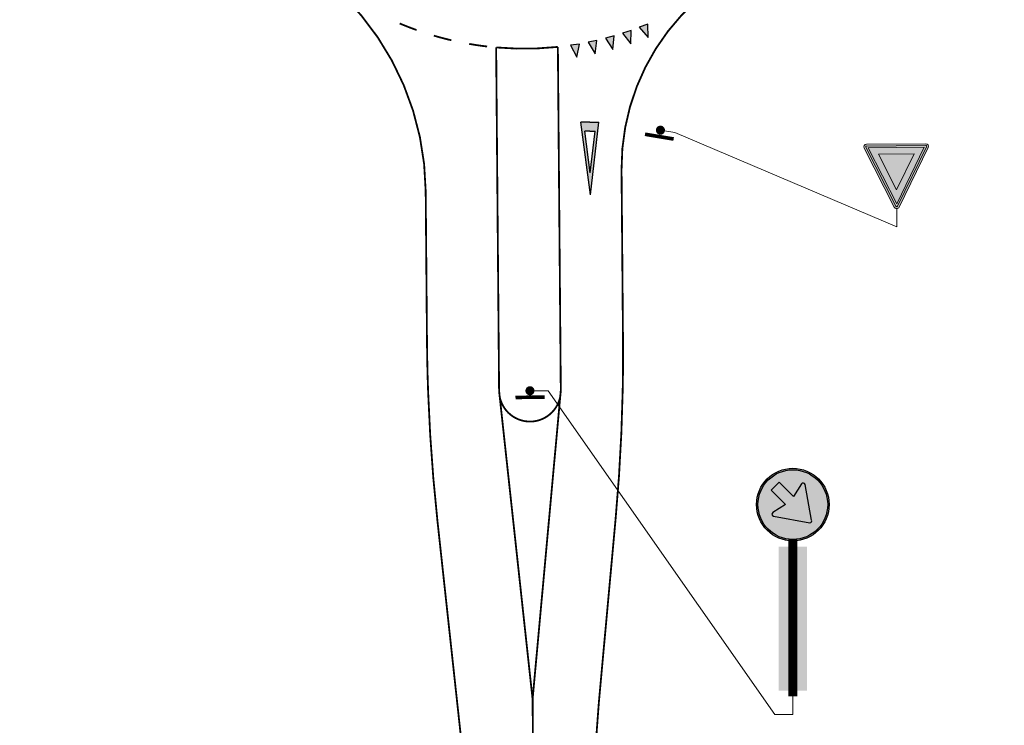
# Model space of a CAD drawing. Header units: metres. Extents: x 232695 to 233536, y 552964 to 554401.
# Tile 18 of 23: x 233404 to 233458, y 554183 to 554222. Entities that reach past the tile are written whole.
import ezdxf

# ---------------------------------------------------------------- set-up
doc = ezdxf.new("R2010")
doc.units = ezdxf.units.M
doc.linetypes.add('VW-1-1_STREEP', pattern=[2, 1, -1])
for name, color, linetype, lineweight, true_color in [('N-WE-VW-MARKERING_DWARS_ROTONDE-G', 7, 'Continuous', 35, 0xffffff), ('N-WE-VW-MARKERING_DWARS_ROTONDE-S', 7, 'Continuous', 25, 0xffffff), ('N-WE-VW-MARKERING_LANGS_STREEP_11_ROTONDE-G', 7, 'VW-1-1_STREEP', 13, 0xffffff), ('N-WE-VW-MARKERING_LANGS_STREEP_DOORGETROKKEN_010_ROTONDE-G', 7, 'Continuous', 13, 0xffffff), ('N-WE-VW-MARKERING_VERKEERSTEKEN-S', 7, 'Continuous', 25, 0xffffff)]:
    doc.layers.add(name, color=color, linetype=linetype, lineweight=lineweight, true_color=true_color)
for name, color, linetype, lineweight in [('N-WE-VW-VERKEERSTEKEN_BORD-AANPIJLING_ROTONDE-T18', 7, 'Continuous', 13), ('N-WE-VW-VERKEERSTEKEN_BORD_ROTONDE-S', 7, 'Continuous', 25), ('N-WE-VW-VERKEERSTEKEN_PAAL_ROTONDE-S', 7, 'Continuous', 25)]:
    doc.layers.add(name, color=color, linetype=linetype, lineweight=lineweight)

# ---------------------------------------------------------------- blocks, each defined once
blk = doc.blocks.new('*U16')
at = {"const_width": 0.2, "flags": 128}
blk.add_lwpolyline([(0.36, 0.804), (0.367, -0.796)], dxfattribs=at)
at = {"const_width": 0.25, "flags": 128}
blk.add_lwpolyline([(0.003, 0.127, 1), (0.004, -0.123, 1)], format="xyb", close=True, dxfattribs=at)
blk = doc.blocks.new('D02r_BB22')
h = blk.add_hatch(color=255)
edge = h.paths.add_edge_path()
edge.add_arc((0, 2.641), 0.5, 0, 360)
edge = h.paths.add_edge_path(flags=17)
edge.add_arc((0, 2.641), 0.48, 0, 360)
at = {"true_color": 0x007dfa}
h = blk.add_hatch(color=150, dxfattribs=at)
edge = h.paths.add_edge_path()
edge.add_arc((0, 2.641), 0.48, 0, 360)
edge = h.paths.add_edge_path(flags=16)
edge.add_arc((0.142, 2.911), 0.0275, 10.4106, 147.4324)
edge.add_line((0.118, 2.926), (0.009, 2.751))
edge.add_line((0.009, 2.751), (-0.188, 2.948))
edge.add_line((-0.188, 2.948), (-0.297, 2.838))
edge.add_line((-0.297, 2.838), (-0.1, 2.641))
edge.add_line((-0.1, 2.641), (-0.275, 2.532))
edge.add_arc((-0.26, 2.509), 0.0276, 121.9964, 259.0182)
edge.add_line((-0.266, 2.482), (0.234, 2.392))
edge.add_arc((0.238, 2.416), 0.0239, 259.8431, 392.4604)
edge.add_line((0.258, 2.429), (0.169, 2.916))
h = blk.add_hatch(color=255)
edge = h.paths.add_edge_path()
edge.add_arc((0.142, 2.911), 0.0275, 10.4106, 147.4324)
edge.add_line((0.118, 2.926), (0.009, 2.751))
edge.add_line((0.009, 2.751), (-0.188, 2.948))
edge.add_line((-0.188, 2.948), (-0.297, 2.838))
edge.add_line((-0.297, 2.838), (-0.1, 2.641))
edge.add_line((-0.1, 2.641), (-0.275, 2.532))
edge.add_arc((-0.26, 2.509), 0.0276, 121.9964, 259.0182)
edge.add_line((-0.266, 2.482), (0.234, 2.392))
edge.add_arc((0.238, 2.416), 0.0239, 259.8431, 392.4604)
edge.add_line((0.258, 2.429), (0.169, 2.916))
at = {"color": 150, "true_color": 0x007dfa}
blk.add_lwpolyline([(0.169, 2.916, 0.681015), (0.118, 2.926), (0.009, 2.751), (-0.188, 2.948), (-0.297, 2.838), (-0.1, 2.641), (-0.275, 2.532, 0.681015), (-0.266, 2.482), (0.234, 2.392, 0.653244), (0.258, 2.429)], format="xyb", close=True, dxfattribs=at)
at = {"color": 251, "const_width": 0.125}
blk.add_lwpolyline([(0, 2.166), (0, 0)], dxfattribs=at)
at = {"color": 150, "true_color": 0x007dfa}
for radius in [0.5, 0.48]:
    blk.add_circle((0, 2.641), radius, dxfattribs=at)
at = {"color": 254}
blk.add_solid([(-0.195, 2.062), (-0.195, 1.989), (0.195, 2.062), (0.195, 1.989)], dxfattribs=at)
at = {"color": 2, "true_color": 0xffff00}
blk.add_solid([(-0.195, 1.989), (0.195, 1.989), (-0.195, 0.079), (0.195, 0.079)], dxfattribs=at)
blk = doc.blocks.new('*U13')
at = {"const_width": 0.2, "flags": 128}
blk.add_lwpolyline([(0.451, 0.757), (0.272, -0.833)], dxfattribs=at)
at = {"const_width": 0.25, "flags": 128}
blk.add_lwpolyline([(0.017, 0.126, 1), (-0.011, -0.122, 1)], format="xyb", close=True, dxfattribs=at)
blk = doc.blocks.new('N-SVW-VERKEERSTEKEN_BORD_B06-SO')
at = {"true_color": 0xff0000}
h = blk.add_hatch(color=1, dxfattribs=at)
h.dxf.hatch_style = 1
h.paths.add_polyline_path([(-3.53, 3.13), (-0.27, -3.4, 0.284079), (0, -3.56), (0, -3.36, -0.284079), (-0.09, -3.31), (-3.35, 3.22, -0.557537), (-3.26, 3.36), (0, 3.36), (0, 3.56), (-3.26, 3.56, 0.557537)])
at = {"true_color": 0xffffff}
h = blk.add_hatch(color=7, dxfattribs=at)
h.dxf.hatch_style = 1
h.paths.add_polyline_path([(-0.09, -3.31, 0.284079), (0, -3.36), (0, -3.04), (-3.1, 3.16), (0, 3.16), (0, 3.36), (-3.26, 3.36, 0.557537), (-3.35, 3.22)])
at = {"true_color": 0xff0000}
h = blk.add_hatch(color=1, dxfattribs=at)
h.dxf.hatch_style = 1
h.paths.add_polyline_path([(0, 3.36), (3.26, 3.36, -0.557537), (3.35, 3.22), (0.09, -3.31, -0.284079), (0, -3.36), (0, -3.56, 0.284079), (0.27, -3.4), (3.53, 3.13, 0.557537), (3.26, 3.56), (0, 3.56)])
at = {"true_color": 0xffffff}
h = blk.add_hatch(color=7, dxfattribs=at)
h.dxf.hatch_style = 1
h.paths.add_polyline_path([(0, -3.04), (0, -3.36, 0.284079), (0.09, -3.31), (3.35, 3.22, 0.557537), (3.26, 3.36), (0, 3.36), (0, 3.16), (3.1, 3.16)])
at = {"true_color": 0xff0000}
h = blk.add_hatch(color=1, dxfattribs=at)
h.dxf.hatch_style = 1
h.paths.add_polyline_path([(0, -3.04), (0, -1.48), (-1.97, 2.46), (0, 2.46), (0, 3.16), (-3.1, 3.16)], flags=17)
at = {"true_color": 0xffffff}
h = blk.add_hatch(color=7, dxfattribs=at)
h.dxf.hatch_style = 1
h.paths.add_polyline_path([(0, -1.48), (1.97, 2.46), (-1.97, 2.46)])
at = {"true_color": 0xff0000}
h = blk.add_hatch(color=1, dxfattribs=at)
h.dxf.hatch_style = 1
h.paths.add_polyline_path([(0, -3.04), (3.1, 3.16), (0, 3.16), (0, 2.46), (1.97, 2.46), (0, -1.48)], flags=17)
at = {"color": 1, "lineweight": 0, "true_color": 0xff0000}
blk.add_lwpolyline([(-3.53, 3.13), (-0.27, -3.4, 0.618034), (0.27, -3.4), (3.53, 3.13, 0.557537), (3.26, 3.56), (-3.26, 3.56, 0.557537)], format="xyb", close=True, dxfattribs=at)
at = {"color": 7, "lineweight": 0, "true_color": 0xffffff}
blk.add_lwpolyline([(-3.35, 3.22), (-0.09, -3.31, 0.618034), (0.09, -3.31), (3.35, 3.22, 0.557537), (3.26, 3.36), (-3.26, 3.36, 0.557537)], format="xyb", close=True, dxfattribs=at)
for points in [[(-3.1, 3.16), (0, -3.04), (3.1, 3.16)], [(-1.97, 2.46), (0, -1.48), (1.97, 2.46)]]:
    blk.add_lwpolyline(points, close=True, dxfattribs=at)
blk = doc.blocks.new('N-SVW-MARKERING_DWARS_DRIEHOEK_50 70')
blk.add_hatch(color=256).paths.add_polyline_path([(0.5, 0.35), (0, 0.35), (0.25, -0.35)])
at = {"flags": 128}
blk.add_lwpolyline([(0.25, -0.35), (0.5, 0.35), (0, 0.35)], close=True, dxfattribs=at)
blk = doc.blocks.new('*U38')
at = {"layer": 'N-WE-VW-MARKERING_DWARS_ROTONDE-S', "linetype": 'ByBlock', "rotation": 2.392529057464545}
blk.add_blockref('N-SVW-MARKERING_DWARS_DRIEHOEK_50 70', (0.75, 0.017), dxfattribs=at)
blk = doc.blocks.new('*U39')
at = {"layer": 'N-WE-VW-MARKERING_DWARS_ROTONDE-G', "color": 0, "linetype": 'ByBlock', "lineweight": -2, "transparency": 16777216}
for p, rotation in [((233437.191, 554221.173), 18.64198655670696), ((233435.264, 554220.64), 12.27578883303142), ((233436.235, 554220.88), 15.45888769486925), ((233433.29, 554220.324), 5.909591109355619), ((233434.282, 554220.455), 9.092689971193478)]:
    blk.add_blockref('*U38', p, dxfattribs=dict(at, rotation=rotation))
blk = doc.blocks.new('N-SVW-MARKERING_VERKEERSTEKEN_VOORWAARSCHUWINGSDRIEHOEK_4.0')
h = blk.add_hatch(color=256)
h.paths.add_polyline_path([(0.5, 4), (0, 4), (-0.5, 4), (0, 0)])
h.paths.add_polyline_path([(0.286, 3.5), (0, 1.209), (-0.286, 3.5), (0, 3.5)], flags=16)
for p, q in [((0, 0), (-0.5, 4)), ((0, 4), (-0.5, 4)), ((0, 0), (0.5, 4)), ((0, 4), (0.5, 4)), ((0, 1.209), (-0.286, 3.5)), ((0, 3.5), (-0.286, 3.5)), ((0, 1.209), (0.286, 3.5)), ((0, 3.5), (0.286, 3.5))]:
    blk.add_line(p, q)

msp = doc.modelspace()

# ---------------------------------------------------------------- linework, layer by layer
at = {"layer": 'N-WE-VW-MARKERING_LANGS_STREEP_11_ROTONDE-G', "ltscale": 5, "const_width": 0.1, "flags": 128}
for points in [[(233424.571, 554221.969, 0.014167), (233425.503, 554221.606)], [(233426.454, 554221.297, 0.014167), (233427.421, 554221.042)], [(233428.4, 554220.842, 0.014167), (233429.39, 554220.698)]]:
    msp.add_lwpolyline(points, format="xyb", dxfattribs=at)
at = {"layer": 'N-WE-VW-MARKERING_LANGS_STREEP_DOORGETROKKEN_010_ROTONDE-G', "const_width": 0.1, "flags": 128}
for points in [[(233428.841, 554169.018), (233428.815, 554170.007, 0.025007), (233428.232, 554180.022), (233426.655, 554194.534, -0.018011), (233426.138, 554201.692, -0.006908), (233426.076, 554204.444), (233426.005, 554212.726, 0.223888), (233420.322, 554224.518, -0.059471), (233417.407, 554227.52, 0.236095), (233407.485, 554232.376), (233403.686, 554232.338)], [(233457.834, 554229.555, 0.253709), (233443.748, 554225.581, -0.035143), (233441.855, 554223.982, 0.241531), (233436.795, 554213.907), (233436.875, 554204.563, -0.006972), (233436.86, 554201.784, -0.017947), (233436.466, 554194.643), (233435.546, 554184.569, 0.026223), (233435.139, 554174.058), (233435.206, 554169.186)], [(233433.418, 554201.407, -0.818166), (233430.086, 554201.38)]]:
    msp.add_lwpolyline(points, format="xyb", dxfattribs=at)
at = {"layer": 'N-WE-VW-MARKERING_LANGS_STREEP_DOORGETROKKEN_010_ROTONDE-G', "flags": 128}
msp.add_lwpolyline([(233431.895, 554184.73, 0.1, 0.1, 0), (233430.049, 554201.716, 0.1, 0.1, 0), (233429.887, 554220.647, 0.1, 0.1, 0.048271), (233433.287, 554220.676, 0.1, 0.1, 0), (233433.449, 554201.745, 0.1, 0.1, 0), (233431.895, 554184.731, 0, 0, 0)], format="xyseb", dxfattribs=at)
at = {"layer": 'N-WE-VW-MARKERING_LANGS_STREEP_DOORGETROKKEN_010_ROTONDE-G', "const_width": 0.1, "flags": 128}
msp.add_lwpolyline([(233431.895, 554184.731), (233431.98, 554174.732)], dxfattribs=at)
at = {"layer": 'N-WE-VW-VERKEERSTEKEN_BORD-AANPIJLING_ROTONDE-T18', "flags": 128}
for points in [[(233451.956, 554211.768), (233451.956, 554210.768), (233439.727, 554215.955), (233438.938, 554216.087)], [(233446.233, 554184.891), (233446.233, 554183.891), (233445.233, 554183.891), (233432.747, 554201.733), (233431.747, 554201.733)]]:
    msp.add_lwpolyline(points, dxfattribs=at)

# ---------------------------------------------------------------- block references
at = {"layer": 'N-WE-VW-MARKERING_DWARS_ROTONDE-G', "linetype": 'ByBlock'}
msp.add_blockref('*U39', (0, 0), dxfattribs=at)
at = {"layer": 'N-WE-VW-MARKERING_VERKEERSTEKEN-S', "rotation": 0.4902252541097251}
msp.add_blockref('N-SVW-MARKERING_VERKEERSTEKEN_VOORWAARSCHUWINGSDRIEHOEK_4.0', (233435.082, 554212.529), dxfattribs=at)
at = {"layer": 'N-WE-VW-VERKEERSTEKEN_BORD_ROTONDE-S', "xscale": 0.4999999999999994, "yscale": 0.4999999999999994, "zscale": 0.4999999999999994, "rotation": 0.490167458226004}
msp.add_blockref('N-SVW-VERKEERSTEKEN_BORD_B06-SO', (233451.941, 554213.55), dxfattribs=at)
at = {"layer": 'N-WE-VW-VERKEERSTEKEN_BORD_ROTONDE-S', "xscale": 3.999999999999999, "yscale": 3.999999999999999, "zscale": 3.999999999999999}
msp.add_blockref('D02r_BB22', (233446.233, 554184.891), dxfattribs=at)
at = {"layer": 'N-WE-VW-VERKEERSTEKEN_PAAL_ROTONDE-S'}
for name, p, rotation in [('*U16', (233438.936, 554216.091), 260.2629652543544), ('*U13', (233431.747, 554201.733), 276.9107962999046)]:
    msp.add_blockref(name, p, dxfattribs=dict(at, rotation=rotation))

doc.saveas('drawing.dxf')
